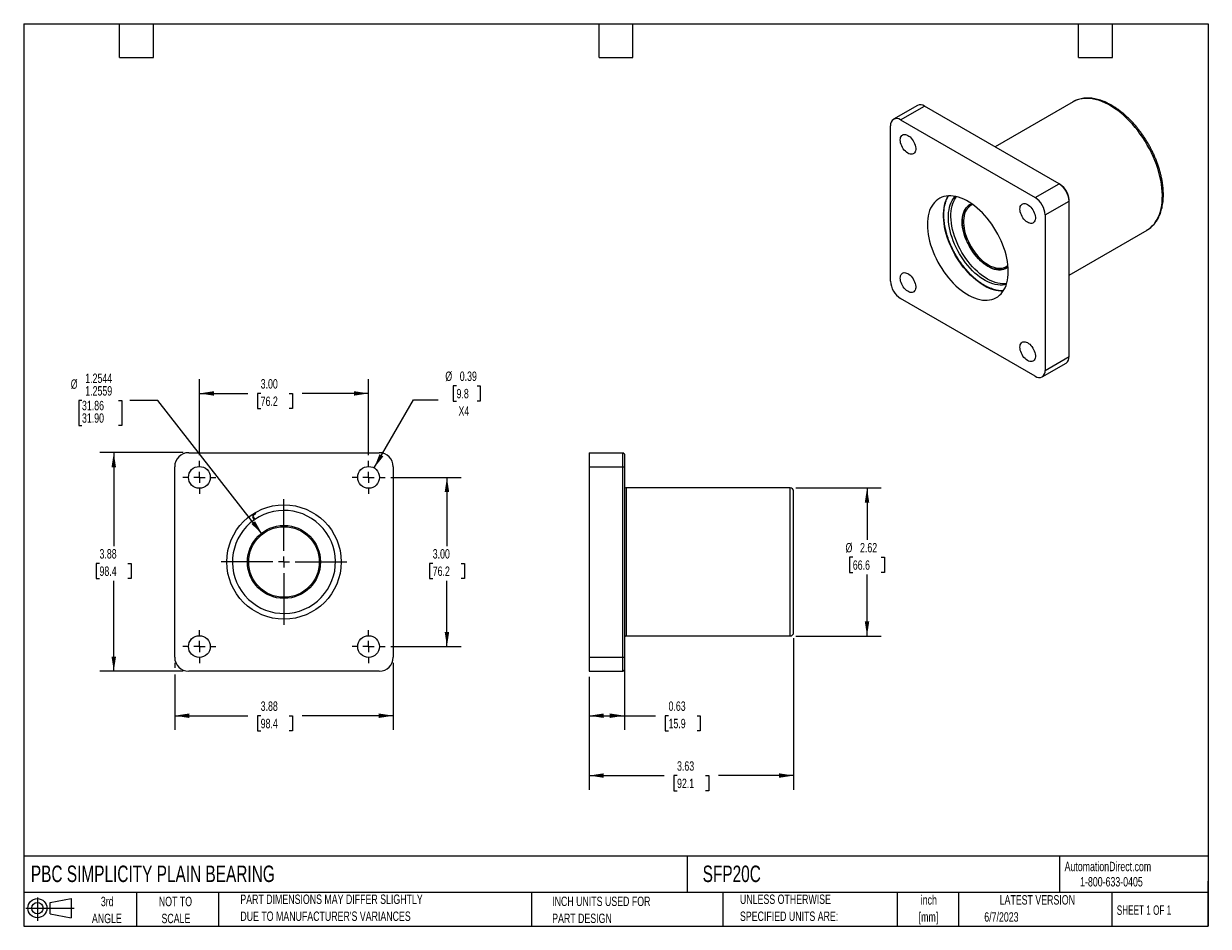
# Model space of a CAD drawing. Header units: inches. Extents: x 0.5 to 21.5, y 0.5 to 16.5.
import ezdxf

# ---------------------------------------------------------------- set-up
doc = ezdxf.new("R2010")
doc.units = ezdxf.units.IN
doc.header["$LTSCALE"] = 2
doc.header["$MEASUREMENT"] = 0
doc.linetypes.add('CENTERX2', pattern=[0.8, 0.5, -0.1, 0.1, -0.1])
doc.layers.add('CENTER', color=40, linetype='CENTERX2')
doc.layers.add('SLD-DEFPOINTS', color=7, linetype='Continuous')
doc.layers.add('DIMENSIONS', color=140, linetype='Continuous', lineweight=25)
doc.layers.add('TEXT', color=140, linetype='Continuous', lineweight=25)
doc.styles.add('SLDTEXTSTYLE0', font='TXT', dxfattribs={"width": 0.7})
doc.styles.add('SLDTEXTSTYLE1', font='TXT', dxfattribs={"width": 0.65})
doc.dimstyles.new('SLDDIMSTYLE0', dxfattribs={"dimtxt": 0.169922, "dimasz": 0.26, "dimexe": 0, "dimexo": 0.0625, "dimgap": 0.04248, "dimtad": 0, "dimtih": 1, "dimtoh": 1, "dimrnd": 1e-09, "dimzin": 4, "dimdsep": 46, "dimtxsty": 'SLDTEXTSTYLE0', "dimsah": 1, "dimcen": 0.09, "dimadec": 0, "dimazin": 1, "dimtfac": 1, "dimtofl": 0, "dimtmove": 0, "dimatfit": 3, "dimfxl": 0, "dimfrac": 2, "dimtolj": 1, "dimtzin": 12, "dimarcsym": 0})
doc.dimstyles.new('SLDDIMSTYLE1', dxfattribs={"dimtxt": 0.169922, "dimasz": 0.26, "dimexe": 0, "dimexo": 0.0625, "dimgap": 0.04248, "dimtad": 0, "dimtih": 1, "dimtoh": 1, "dimrnd": 1e-09, "dimzin": 12, "dimdsep": 46, "dimtxsty": 'SLDTEXTSTYLE0', "dimsah": 1, "dimcen": 0.09, "dimadec": 0, "dimazin": 3, "dimtfac": 1, "dimtofl": 0, "dimtmove": 0, "dimatfit": 3, "dimfxl": 0, "dimfrac": 2, "dimtolj": 1, "dimtzin": 12, "dimarcsym": 0})
doc.dimstyles.new('SLDDIMSTYLE2', dxfattribs={"dimtxt": 0.169922, "dimasz": 0.26, "dimexe": 0, "dimexo": 0.0625, "dimgap": 0.04248, "dimtad": 0, "dimtih": 1, "dimtoh": 1, "dimdec": 4, "dimrnd": 1e-09, "dimzin": 4, "dimdsep": 46, "dimtxsty": 'SLDTEXTSTYLE0', "dimsah": 1, "dimcen": 0, "dimadec": 0, "dimazin": 1, "dimlim": 1, "dimtp": 0.0044, "dimtm": -0.0059, "dimtfac": 1, "dimtdec": 4, "dimtofl": 0, "dimtmove": 0, "dimatfit": 3, "dimfxl": 0, "dimfrac": 2, "dimtolj": 1, "dimtzin": 4, "dimarcsym": 0})
doc.dimstyles.new('SLDDIMSTYLE3', dxfattribs={"dimtxt": 0.169922, "dimasz": 0.26, "dimexe": 0, "dimexo": 0.0625, "dimgap": 0.04248, "dimtad": 0, "dimtih": 1, "dimtoh": 1, "dimrnd": 1e-09, "dimdsep": 46, "dimtxsty": 'SLDTEXTSTYLE0', "dimsah": 1, "dimcen": 0, "dimadec": 0, "dimazin": 2, "dimtfac": 1, "dimtofl": 0, "dimtmove": 0, "dimatfit": 3, "dimfxl": 0, "dimfrac": 2, "dimtolj": 1, "dimtzin": 12, "dimarcsym": 0})
doc.dimstyles.new('SLDDIMSTYLE4', dxfattribs={"dimtxt": 0.169922, "dimasz": 0.26, "dimexe": 0, "dimexo": 0.0625, "dimgap": 0.04248, "dimtad": 0, "dimtih": 1, "dimtoh": 1, "dimrnd": 1e-09, "dimdsep": 46, "dimtxsty": 'SLDTEXTSTYLE0', "dimsah": 1, "dimcen": 0.09, "dimadec": 0, "dimazin": 2, "dimtfac": 1, "dimtofl": 0, "dimtmove": 0, "dimatfit": 3, "dimfxl": 0, "dimfrac": 2, "dimtolj": 1, "dimtzin": 12, "dimarcsym": 0})

# ---------------------------------------------------------------- blocks, each defined once
blk = doc.blocks.new('Block11')
at = {"color": 7, "linetype": 'Continuous', "lineweight": 18}
for p, q in [((0, 0.227), (0.856, 0.227)), ((0.204, 0.418), (0.204, 0)), ((0.431, 0.328), (0.801, 0.396)), ((0.431, 0.126), (0.431, 0.328)), ((0.801, 0.396), (0.801, 0.058)), ((0.431, 0.126), (0.801, 0.058))]:
    blk.add_line(p, q, dxfattribs=at)
for radius in [0.169, 0.101]:
    blk.add_circle((0.204, 0.227), radius, dxfattribs=at)
blk = doc.blocks.new('Block12')
at = {"layer": 'SLD-DEFPOINTS'}
blk.add_blockref('Block11', (0, 0), dxfattribs=at)
blk = doc.blocks.new('SW_NOTE_0')
at = {"layer": 'TEXT', "color": 0, "char_height": 0.1667, "attachment_point": 2, "style": 'SLDTEXTSTYLE0'}
for s, insert in [('inch', (0.25, 0.215)), ('[mm]', (0.244, -0.086))]:
    blk.add_mtext(s, dxfattribs=dict(at, insert=insert))
blk = doc.blocks.new('SW_NOTE_0_1')
at = {"layer": 'TEXT', "color": 0, "char_height": 0.16667, "attachment_point": 1, "style": 'SLDTEXTSTYLE0'}
for s, insert in [('UNLESS OTHERWISE', (0, 0.215)), ('SPECIFIED UNITS ARE:', (0, -0.086))]:
    blk.add_mtext(s, dxfattribs=dict(at, insert=insert))
blk = doc.blocks.new('SW_NOTE_0_2')
at = {"layer": 'TEXT', "color": 0, "char_height": 0.16667, "attachment_point": 1, "style": 'SLDTEXTSTYLE0'}
for s, insert in [('PART DIMENSIONS MAY DIFFER SLIGHTLY', (0, 0.215)), ("DUE TO MANUFACTURER'S VARIANCES", (0, -0.086))]:
    blk.add_mtext(s, dxfattribs=dict(at, insert=insert))
blk = doc.blocks.new('SW_NOTE_0_3')
at = {"layer": 'TEXT', "color": 0, "char_height": 0.1667, "attachment_point": 2, "style": 'SLDTEXTSTYLE0'}
for s, insert in [('NOT TO', (0.414, 0.215)), ('SCALE', (0.422, -0.086))]:
    blk.add_mtext(s, dxfattribs=dict(at, insert=insert))
blk = doc.blocks.new('SW_NOTE_0_4')
at = {"layer": 'TEXT', "color": 0, "char_height": 0.1667, "attachment_point": 2, "style": 'SLDTEXTSTYLE0'}
for s, insert in [('3rd', (0.182, 0.215)), ('ANGLE', (0.175, -0.086))]:
    blk.add_mtext(s, dxfattribs=dict(at, insert=insert))
blk = doc.blocks.new('SW_NOTE_0_5')
at = {"layer": 'TEXT', "color": 0, "char_height": 0.16667, "attachment_point": 1, "style": 'SLDTEXTSTYLE0'}
for s, insert in [('INCH UNITS USED FOR', (0, 0.215)), ('PART DESIGN', (0, -0.086))]:
    blk.add_mtext(s, dxfattribs=dict(at, insert=insert))
blk = doc.blocks.new('_D')
at = {"layer": 'DIMENSIONS'}
for p, q in [((7.007, 8.458), (8.253, 8.458)), ((8.003, 8.458), (8.003, 7.241)), ((7.751, 6.933), (7.694, 6.933)), ((7.694, 6.933), (7.694, 6.663)), ((8.256, 6.933), (8.313, 6.933)), ((8.313, 6.933), (8.313, 6.663)), ((7.694, 6.663), (7.751, 6.663)), ((8.003, 5.458), (8.003, 6.625)), ((8.313, 6.663), (8.256, 6.663)), ((7.007, 5.458), (8.253, 5.458))]:
    blk.add_line(p, q, dxfattribs=at)
for points in [[(8.003, 8.458), (7.963, 8.198), (8.043, 8.198)], [(8.003, 5.458), (8.043, 5.718), (7.963, 5.718)]]:
    blk.add_solid(points, dxfattribs=at)
at = {"layer": 'DIMENSIONS', "char_height": 0.1667, "attachment_point": 1, "style": 'SLDTEXTSTYLE0'}
for s, insert in [('3.00', (7.751, 7.186)), ('76.2', (7.751, 6.878))]:
    blk.add_mtext(s, dxfattribs=dict(at, insert=insert))
blk = doc.blocks.new('_D_1')
at = {"layer": 'DIMENSIONS'}
for p, q in [((3.614, 8.851), (3.614, 10.196)), ((6.614, 8.851), (6.614, 10.196)), ((3.614, 9.946), (4.471, 9.946)), ((4.701, 9.946), (4.644, 9.946)), ((4.644, 9.946), (4.644, 9.676)), ((5.206, 9.946), (5.263, 9.946)), ((5.263, 9.946), (5.263, 9.676)), ((6.614, 9.946), (5.436, 9.946)), ((4.644, 9.676), (4.701, 9.676)), ((5.263, 9.676), (5.206, 9.676))]:
    blk.add_line(p, q, dxfattribs=at)
for points in [[(3.614, 9.946), (3.874, 9.906), (3.874, 9.986)], [(6.614, 9.946), (6.354, 9.986), (6.354, 9.906)]]:
    blk.add_solid(points, dxfattribs=at)
at = {"layer": 'DIMENSIONS', "char_height": 0.1667, "attachment_point": 1, "style": 'SLDTEXTSTYLE0'}
for s, insert in [('3.00', (4.701, 10.199)), ('76.2', (4.701, 9.891))]:
    blk.add_mtext(s, dxfattribs=dict(at, insert=insert))
blk = doc.blocks.new('_D_2')
at = {"layer": 'DIMENSIONS'}
for p, q in [((3.327, 8.896), (1.847, 8.896)), ((2.097, 8.896), (2.097, 7.241)), ((1.844, 6.933), (1.787, 6.933)), ((1.787, 6.933), (1.787, 6.663)), ((2.349, 6.933), (2.406, 6.933)), ((2.406, 6.933), (2.406, 6.663)), ((1.787, 6.663), (1.844, 6.663)), ((2.097, 5.021), (2.097, 6.625)), ((2.406, 6.663), (2.349, 6.663)), ((3.327, 5.021), (1.847, 5.021))]:
    blk.add_line(p, q, dxfattribs=at)
for points in [[(2.097, 8.896), (2.057, 8.636), (2.137, 8.636)], [(2.097, 5.021), (2.137, 5.281), (2.057, 5.281)]]:
    blk.add_solid(points, dxfattribs=at)
at = {"layer": 'DIMENSIONS', "char_height": 0.1667, "attachment_point": 1, "style": 'SLDTEXTSTYLE0'}
for s, insert in [('3.88', (1.844, 7.186)), ('98.4', (1.844, 6.878))]:
    blk.add_mtext(s, dxfattribs=dict(at, insert=insert))
blk = doc.blocks.new('_D_3')
at = {"layer": 'DIMENSIONS'}
for p, q in [((3.177, 5.171), (3.177, 5.081)), ((7.052, 5.171), (7.052, 3.983)), ((3.177, 4.961), (3.177, 3.983)), ((3.177, 4.233), (4.471, 4.233)), ((4.701, 4.233), (4.644, 4.233)), ((4.644, 4.233), (4.644, 3.963)), ((5.206, 4.233), (5.263, 4.233)), ((5.263, 4.233), (5.263, 3.963)), ((7.052, 4.233), (5.436, 4.233)), ((4.644, 3.963), (4.701, 3.963)), ((5.263, 3.963), (5.206, 3.963))]:
    blk.add_line(p, q, dxfattribs=at)
for points in [[(3.177, 4.233), (3.437, 4.193), (3.437, 4.273)], [(7.052, 4.233), (6.792, 4.273), (6.792, 4.193)]]:
    blk.add_solid(points, dxfattribs=at)
at = {"layer": 'DIMENSIONS', "char_height": 0.1667, "attachment_point": 1, "style": 'SLDTEXTSTYLE0'}
for s, insert in [('3.88', (4.701, 4.486)), ('98.4', (4.701, 4.178))]:
    blk.add_mtext(s, dxfattribs=dict(at, insert=insert))
blk = doc.blocks.new('_D_4')
at = {"layer": 'DIMENSIONS'}
for p, q in [((1.533, 9.823), (1.476, 9.823)), ((1.476, 9.823), (1.476, 9.378)), ((2.18, 9.823), (2.237, 9.823)), ((2.237, 9.823), (2.237, 9.378)), ((2.879, 9.823), (2.379, 9.823)), ((4.729, 7.452), (2.879, 9.823)), ((1.476, 9.378), (1.533, 9.378)), ((2.237, 9.378), (2.18, 9.378))]:
    blk.add_line(p, q, dxfattribs=at)
blk.add_solid([(4.729, 7.452), (4.601, 7.681), (4.538, 7.632)], dxfattribs=at)
at = {"layer": 'DIMENSIONS', "char_height": 0.1667, "attachment_point": 1, "style": 'SLDTEXTSTYLE0'}
for s, insert in [('1.2544', (1.591, 10.298)), ('%%c', (1.334, 10.195)), ('1.2559', (1.591, 10.075)), ('31.86', (1.533, 9.815)), ('31.90', (1.533, 9.593))]:
    blk.add_mtext(s, dxfattribs=dict(at, insert=insert))
blk = doc.blocks.new('_D_5')
at = {"layer": 'DIMENSIONS'}
for p, q in [((8.173, 10.081), (8.115, 10.081)), ((8.115, 10.081), (8.115, 9.811)), ((8.536, 10.081), (8.593, 10.081)), ((8.593, 10.081), (8.593, 9.811)), ((6.711, 8.625), (7.411, 9.835)), ((7.411, 9.835), (7.849, 9.835)), ((8.115, 9.811), (8.173, 9.811)), ((8.593, 9.811), (8.536, 9.811))]:
    blk.add_line(p, q, dxfattribs=at)
blk.add_solid([(6.711, 8.625), (6.876, 8.83), (6.807, 8.87)], dxfattribs=at)
at = {"layer": 'DIMENSIONS', "char_height": 0.1667, "attachment_point": 1, "style": 'SLDTEXTSTYLE0'}
for s, insert in [('%%c', (7.974, 10.334)), ('0.39', (8.23, 10.334)), ('9.8', (8.173, 10.026)), ('X4', (8.208, 9.718))]:
    blk.add_mtext(s, dxfattribs=dict(at, insert=insert))
blk = doc.blocks.new('SW_CENTERMARKSYMBOL_0')
at = {"layer": 'CENTER', "color": 0}
for p, q in [((0, 0.2), (0, 1.114)), ((-0.2, 0), (-1.114, 0)), ((0, 0), (-0.1, 0)), ((0, 0), (0, 0.1)), ((0, 0), (0, -0.1)), ((0, 0), (0.1, 0)), ((0.2, 0), (1.114, 0)), ((0, -0.2), (0, -1.114))]:
    blk.add_line(p, q, dxfattribs=at)
blk = doc.blocks.new('SW_CENTERMARKSYMBOL_1')
at = {"layer": 'CENTER', "color": 0}
for p, q in [((0, 0.2), (0, 0.293)), ((-0.2, 0), (-0.293, 0)), ((0, 0), (-0.1, 0)), ((0, 0), (0, 0.1)), ((0, 0), (0, -0.1)), ((0, 0), (0.1, 0)), ((0.2, 0), (0.293, 0)), ((0, -0.2), (0, -0.293))]:
    blk.add_line(p, q, dxfattribs=at)
blk = doc.blocks.new('SW_CENTERMARKSYMBOL_2')
at = {"layer": 'CENTER', "color": 0}
for p, q in [((0, 0.2), (0, 0.293)), ((-0.2, 0), (-0.293, 0)), ((0, 0), (-0.1, 0)), ((0, 0), (0, 0.1)), ((0, 0), (0, -0.1)), ((0, 0), (0.1, 0)), ((0.2, 0), (0.293, 0)), ((0, -0.2), (0, -0.293))]:
    blk.add_line(p, q, dxfattribs=at)
blk = doc.blocks.new('SW_CENTERMARKSYMBOL_3')
at = {"layer": 'CENTER', "color": 0}
for p, q in [((0, 0.2), (0, 0.293)), ((-0.2, 0), (-0.293, 0)), ((0, 0), (-0.1, 0)), ((0, 0), (0, 0.1)), ((0, 0), (0, -0.1)), ((0, 0), (0.1, 0)), ((0.2, 0), (0.293, 0)), ((0, -0.2), (0, -0.293))]:
    blk.add_line(p, q, dxfattribs=at)
blk = doc.blocks.new('SW_CENTERMARKSYMBOL_4')
at = {"layer": 'CENTER', "color": 0}
for p, q in [((0, 0.2), (0, 0.293)), ((-0.2, 0), (-0.293, 0)), ((0, 0), (-0.1, 0)), ((0, 0), (0, 0.1)), ((0, 0), (0, -0.1)), ((0, 0), (0.1, 0)), ((0.2, 0), (0.293, 0)), ((0, -0.2), (0, -0.293))]:
    blk.add_line(p, q, dxfattribs=at)
blk = doc.blocks.new('_D_6')
at = {"layer": 'DIMENSIONS'}
for p, q in [((14.189, 8.27), (15.7, 8.27)), ((15.45, 8.27), (15.45, 7.35)), ((15.198, 7.042), (15.141, 7.042)), ((15.141, 7.042), (15.141, 6.772)), ((15.703, 7.042), (15.76, 7.042)), ((15.76, 7.042), (15.76, 6.772)), ((15.141, 6.772), (15.198, 6.772)), ((15.45, 5.646), (15.45, 6.734)), ((15.76, 6.772), (15.703, 6.772)), ((14.189, 5.646), (15.7, 5.646))]:
    blk.add_line(p, q, dxfattribs=at)
for points in [[(15.45, 8.27), (15.41, 8.01), (15.49, 8.01)], [(15.45, 5.646), (15.49, 5.906), (15.41, 5.906)]]:
    blk.add_solid(points, dxfattribs=at)
at = {"layer": 'DIMENSIONS', "char_height": 0.1667, "attachment_point": 1, "style": 'SLDTEXTSTYLE0'}
for s, insert in [('%%c', (15.069, 7.295)), ('2.62', (15.326, 7.295)), ('66.6', (15.198, 6.987))]:
    blk.add_mtext(s, dxfattribs=dict(at, insert=insert))
blk = doc.blocks.new('_D_7')
at = {"layer": 'DIMENSIONS'}
for p, q in [((11.149, 5.171), (11.149, 3.983)), ((10.524, 4.921), (10.524, 3.983)), ((10.524, 4.233), (11.149, 4.233)), ((11.149, 4.233), (11.701, 4.233)), ((11.931, 4.233), (11.874, 4.233)), ((11.874, 4.233), (11.874, 3.963)), ((12.436, 4.233), (12.493, 4.233)), ((12.493, 4.233), (12.493, 3.963)), ((11.874, 3.963), (11.931, 3.963)), ((12.493, 3.963), (12.436, 3.963))]:
    blk.add_line(p, q, dxfattribs=at)
for points in [[(10.524, 4.233), (10.784, 4.193), (10.784, 4.273)], [(11.149, 4.233), (10.889, 4.273), (10.889, 4.193)]]:
    blk.add_solid(points, dxfattribs=at)
at = {"layer": 'DIMENSIONS', "char_height": 0.1667, "attachment_point": 1, "style": 'SLDTEXTSTYLE0'}
for s, insert in [('0.63', (11.931, 4.486)), ('15.9', (11.931, 4.178))]:
    blk.add_mtext(s, dxfattribs=dict(at, insert=insert))
blk = doc.blocks.new('_D_8')
at = {"layer": 'DIMENSIONS'}
for p, q in [((14.149, 5.606), (14.149, 2.922)), ((10.524, 4.921), (10.524, 2.922)), ((10.524, 3.172), (11.852, 3.172)), ((12.082, 3.172), (12.025, 3.172)), ((12.025, 3.172), (12.025, 2.902)), ((12.587, 3.172), (12.644, 3.172)), ((12.644, 3.172), (12.644, 2.902)), ((14.149, 3.172), (12.818, 3.172)), ((12.025, 2.902), (12.082, 2.902)), ((12.644, 2.902), (12.587, 2.902))]:
    blk.add_line(p, q, dxfattribs=at)
for points in [[(10.524, 3.172), (10.784, 3.132), (10.784, 3.212)], [(14.149, 3.172), (13.889, 3.212), (13.889, 3.132)]]:
    blk.add_solid(points, dxfattribs=at)
at = {"layer": 'DIMENSIONS', "char_height": 0.1667, "attachment_point": 1, "style": 'SLDTEXTSTYLE0'}
for s, insert in [('3.63', (12.082, 3.425)), ('92.1', (12.082, 3.117))]:
    blk.add_mtext(s, dxfattribs=dict(at, insert=insert))

msp = doc.modelspace()

# ---------------------------------------------------------------- linework, layer by layer
for p, q in [((16.343, 15.05145), (15.91873, 14.80652)), ((16.04372, 14.79415), (16.46799, 15.03907)), ((18.85447, 13.66138), (16.46799, 15.03907)), ((19.10186, 15.11476), (17.71937, 14.31666)), ((19.10579, 15.117), (19.10186, 15.11476)), ((16.04372, 14.79415), (18.43021, 13.41646)), ((15.86695, 11.93624), (15.86695, 14.69206)), ((18.43021, 13.41646), (18.85447, 13.66138)), ((18.87215, 13.65117), (18.85447, 13.66138)), ((18.60699, 13.11027), (19.03125, 13.35519)), ((19.03125, 13.35519), (19.03125, 13.3756)), ((19.03125, 10.59937), (19.03125, 13.35519)), ((18.60699, 13.11027), (18.60699, 10.35445)), ((19.03125, 12.04415), (20.41375, 12.84225)), ((20.41375, 12.84225), (20.41611, 12.84362)), ((18.43021, 10.25236), (16.04372, 11.63005)), ((18.60699, 10.35445), (19.03125, 10.59937)), ((18.5552, 10.23999), (18.97946, 10.48491)), ((3.42681, 8.89574), (6.80181, 8.89574)), ((10.52387, 8.89574), (11.12387, 8.89574)), ((10.52387, 8.89574), (10.52387, 8.64574)), ((11.12387, 8.64574), (11.12387, 8.89574)), ((11.14887, 8.87074), (11.12387, 8.89574)), ((11.14887, 8.87074), (11.14887, 8.64574)), ((3.17681, 5.27074), (3.17681, 8.64574)), ((7.05181, 8.64574), (7.05181, 5.27074)), ((10.52387, 8.64574), (11.12387, 8.64574)), ((10.52387, 8.64574), (10.52387, 5.27074)), ((11.12387, 5.27074), (11.12387, 8.64574)), ((11.12387, 8.64574), (11.14887, 8.64574)), ((11.14887, 8.64574), (11.14887, 5.27074)), ((14.08887, 8.27024), (11.17987, 8.27024)), ((11.17987, 8.27024), (11.17987, 5.64624)), ((14.08887, 5.64624), (14.08887, 8.27024)), ((14.14887, 5.70624), (14.14887, 8.21024)), ((4.5727, 7.791), (4.59551, 7.80417)), ((4.59801, 7.79984), (4.5752, 7.78667)), ((4.60769, 7.81986), (4.61345, 7.82322)), ((4.56553, 7.76174), (4.56126, 7.75881)), ((4.59111, 7.70646), (4.56306, 7.75503)), ((4.56739, 7.75753), (4.59523, 7.70932)), ((11.17987, 5.64624), (14.08887, 5.64624)), ((10.52387, 5.27074), (11.12387, 5.27074)), ((10.52387, 5.27074), (10.52387, 5.02074)), ((11.12387, 5.02074), (11.12387, 5.27074)), ((11.12387, 5.27074), (11.14887, 5.27074)), ((11.14887, 5.27074), (11.14887, 5.04574)), ((11.12387, 5.02074), (11.14887, 5.04574)), ((6.80181, 5.02074), (3.42681, 5.02074)), ((10.52387, 5.02074), (11.12387, 5.02074))]:
    msp.add_line(p, q)
at = {"flags": 128}
for points in [[(20.41611, 12.84362), (20.43743, 12.85694), (20.47332, 12.88354), (20.50674, 12.91391), (20.53758, 12.94795), (20.56574, 12.98555), (20.5911, 13.02656), (20.6136, 13.07086), (20.63314, 13.11829), (20.64967, 13.16868), (20.66312, 13.22187), (20.67346, 13.27766), (20.68063, 13.33587), (20.68463, 13.39629), (20.68543, 13.45872), (20.68303, 13.52295), (20.67744, 13.58874), (20.66868, 13.65588), (20.65679, 13.72412), (20.64179, 13.79325), (20.62374, 13.86301), (20.60272, 13.93318), (20.57877, 14.0035), (20.552, 14.07373), (20.52249, 14.14363), (20.49035, 14.21297), (20.45568, 14.28149), (20.4186, 14.34898), (20.37925, 14.41518), (20.33775, 14.47988), (20.29425, 14.54285), (20.24891, 14.60388), (20.20187, 14.66275), (20.1533, 14.71926), (20.10337, 14.77322), (20.05225, 14.82444), (20.00011, 14.87274), (19.94713, 14.91796), (19.89351, 14.95994), (19.83941, 14.99854), (19.78504, 15.03362), (19.73057, 15.06506), (19.67619, 15.09276), (19.6221, 15.11662), (19.56847, 15.13656), (19.5155, 15.1525), (19.46336, 15.16439), (19.41224, 15.1722), (19.3623, 15.17589), (19.31374, 15.17546), (19.2667, 15.1709), (19.22135, 15.16223), (19.17786, 15.14947), (19.13636, 15.13268), (19.10579, 15.117)], [(16.03975, 14.43931), (16.04134, 14.46244), (16.04611, 14.48319), (16.05392, 14.50106), (16.06459, 14.51563), (16.07789, 14.52657), (16.09348, 14.53362), (16.11102, 14.53661), (16.13009, 14.53547), (16.15023, 14.53024), (16.17099, 14.52102), (16.19187, 14.50805), (16.21238, 14.49161), (16.23204, 14.4721), (16.2504, 14.44998), (16.26702, 14.42576), (16.2815, 14.40001), (16.29352, 14.37334), (16.30279, 14.34637), (16.3091, 14.31972), (16.31229, 14.29404), (16.31229, 14.26991), (16.3091, 14.24791), (16.30279, 14.22855), (16.29352, 14.21228), (16.2815, 14.19948), (16.26702, 14.19046), (16.2504, 14.18543), (16.23204, 14.1845), (16.21238, 14.18769), (16.19187, 14.19494), (16.17099, 14.20607), (16.15023, 14.22082), (16.13009, 14.23884), (16.11102, 14.25972), (16.09348, 14.28296), (16.07789, 14.30801), (16.06459, 14.3343), (16.05392, 14.3612), (16.04611, 14.38809), (16.04134, 14.41433), (16.03975, 14.43931)], [(16.51996, 12.93717), (16.52156, 12.88095), (16.52636, 12.82312), (16.53433, 12.76396), (16.54544, 12.70372), (16.55963, 12.64268), (16.57686, 12.5811), (16.59703, 12.51926), (16.62005, 12.45744), (16.64584, 12.39592), (16.67426, 12.33496), (16.7052, 12.27485), (16.73851, 12.21584), (16.77405, 12.15821), (16.81165, 12.10221), (16.85116, 12.04809), (16.89239, 11.99609), (16.93515, 11.94644), (16.97927, 11.89937), (17.02454, 11.85509), (17.07075, 11.81379), (17.11771, 11.77566), (17.1652, 11.74087), (17.21301, 11.70958), (17.26093, 11.68191), (17.30874, 11.65801), (17.35623, 11.63797), (17.40318, 11.62188), (17.4494, 11.60982), (17.49466, 11.60184), (17.53878, 11.59798), (17.58155, 11.59824), (17.62278, 11.60264), (17.66228, 11.61115), (17.69989, 11.62373), (17.73542, 11.64034), (17.76874, 11.66088), (17.79967, 11.68528), (17.8281, 11.71341), (17.85388, 11.74517), (17.87691, 11.7804), (17.89708, 11.81895), (17.9143, 11.86064), (17.9285, 11.9053), (17.93961, 11.95271), (17.94758, 12.00267), (17.95237, 12.05496), (17.95397, 12.10934), (17.95237, 12.16556), (17.94758, 12.22339), (17.93961, 12.28255), (17.9285, 12.34279), (17.9143, 12.40383), (17.89708, 12.46541), (17.87691, 12.52725), (17.85388, 12.58907), (17.8281, 12.65059), (17.79967, 12.71155), (17.76874, 12.77166), (17.73542, 12.83067), (17.69989, 12.8883), (17.66228, 12.9443), (17.62278, 12.99842), (17.58155, 13.05042), (17.53878, 13.10007), (17.49466, 13.14714), (17.4494, 13.19142), (17.40318, 13.23272), (17.35623, 13.27085), (17.30874, 13.30564), (17.26093, 13.33693), (17.21301, 13.3646), (17.1652, 13.3885), (17.11771, 13.40854), (17.07075, 13.42463), (17.02454, 13.43669), (16.97927, 13.44467), (16.93515, 13.44853), (16.89239, 13.44827), (16.85116, 13.44387), (16.81165, 13.43536), (16.77405, 13.42278), (16.73851, 13.40617), (16.7052, 13.38563), (16.67426, 13.36123), (16.64584, 13.3331), (16.62005, 13.30134), (16.59703, 13.26611), (16.57686, 13.22756), (16.55963, 13.18587), (16.54544, 13.14121), (16.53433, 13.0938), (16.52636, 13.04384), (16.52156, 12.99155), (16.51996, 12.93717)], [(17.52228, 11.85999), (17.47439, 11.88949), (17.42672, 11.92255), (17.37947, 11.95903), (17.33285, 11.99877), (17.28709, 12.04158), (17.24237, 12.08728), (17.19891, 12.13567), (17.15689, 12.18652), (17.1165, 12.23961), (17.07792, 12.2947), (17.04133, 12.35155), (17.00688, 12.4099), (16.97474, 12.46949), (16.94504, 12.53006), (16.91793, 12.59134), (16.89351, 12.65304), (16.87189, 12.7149), (16.85319, 12.77665), (16.83747, 12.83799), (16.82481, 12.89867), (16.81527, 12.9584), (16.80888, 13.01693), (16.80568, 13.07399), (16.80568, 13.12932), (16.80888, 13.18268), (16.81527, 13.23383), (16.82481, 13.28255), (16.83747, 13.32861), (16.85319, 13.37181), (16.87189, 13.41195), (16.89315, 13.44831)], [(17.91945, 11.87544), (17.88778, 11.86859), (17.84866, 11.86429), (17.80799, 11.86412), (17.76599, 11.8681), (17.72285, 11.87619), (17.67879, 11.88838), (17.63403, 11.90458), (17.5888, 11.92473), (17.54332, 11.94872), (17.4978, 11.97642), (17.4525, 12.00772), (17.40761, 12.04244), (17.36338, 12.08042), (17.32001, 12.12147), (17.27773, 12.16538), (17.23675, 12.21193), (17.19726, 12.2609), (17.15947, 12.31203), (17.12357, 12.36508), (17.08972, 12.41979), (17.05811, 12.47587), (17.02888, 12.53305), (17.00219, 12.59105), (16.97816, 12.64958), (16.95692, 12.70834), (16.93857, 12.76705), (16.9232, 12.82541), (16.91089, 12.88313), (16.9017, 12.93993), (16.89567, 12.99552), (16.89284, 13.04962), (16.89322, 13.10198), (16.89681, 13.15232), (16.90358, 13.20039), (16.91352, 13.24597), (16.92655, 13.28881), (16.94264, 13.32871), (16.96168, 13.36547), (16.98359, 13.39891), (17.00826, 13.42885), (17.01727, 13.43823)], [(17.92494, 11.89286), (17.8925, 11.88959), (17.85184, 11.88943), (17.80983, 11.8934), (17.76669, 11.9015), (17.72263, 11.91369), (17.67787, 11.92989), (17.63264, 11.95004), (17.58716, 11.97402), (17.54165, 12.00173), (17.49634, 12.03303), (17.45145, 12.06775), (17.40722, 12.10573), (17.36385, 12.14677), (17.32157, 12.19068), (17.28059, 12.23724), (17.2411, 12.2862), (17.20331, 12.33734), (17.16741, 12.39039), (17.13356, 12.44509), (17.10195, 12.50118), (17.07272, 12.55836), (17.04603, 12.61636), (17.022, 12.67489), (17.00076, 12.73365), (16.98241, 12.79236), (16.96704, 12.85072), (16.95473, 12.90844), (16.94554, 12.96524), (16.93951, 13.02083), (16.93668, 13.07493), (16.93706, 13.12728), (16.94065, 13.17762), (16.94742, 13.2257), (16.95736, 13.27127), (16.9704, 13.31412), (16.98648, 13.35402), (17.00552, 13.39078), (17.02743, 13.42422), (17.0351, 13.43427)], [(17.30711, 13.30676), (17.29365, 13.30162), (17.2657, 13.28745), (17.24004, 13.26935), (17.21685, 13.24747), (17.19631, 13.22194), (17.17854, 13.19295), (17.16368, 13.16071), (17.15183, 13.12544), (17.14308, 13.08738), (17.13748, 13.04681), (17.13507, 13.00401), (17.13587, 12.95928), (17.13988, 12.91292), (17.14706, 12.86528), (17.15738, 12.81668), (17.17074, 12.76746), (17.18707, 12.71797), (17.20624, 12.66855), (17.22813, 12.61956), (17.25257, 12.57133), (17.2794, 12.5242), (17.30842, 12.47851), (17.33945, 12.43458), (17.37225, 12.3927), (17.40659, 12.35319), (17.44225, 12.31631), (17.47896, 12.28232), (17.51646, 12.25146), (17.55451, 12.22394), (17.59282, 12.19997)], [(17.95055, 12.19213), (17.94579, 12.18813), (17.92013, 12.17003), (17.89218, 12.15586), (17.86213, 12.1457), (17.83019, 12.13963), (17.79659, 12.1377), (17.76156, 12.13991), (17.72534, 12.14626), (17.6882, 12.15668), (17.65039, 12.17113), (17.61218, 12.18948), (17.57384, 12.21162), (17.53563, 12.23738), (17.49782, 12.26659), (17.46068, 12.29904), (17.42446, 12.33451), (17.38943, 12.37274), (17.35583, 12.41348), (17.32389, 12.45642), (17.29384, 12.50127), (17.26589, 12.54772), (17.24023, 12.59544), (17.21705, 12.64409), (17.1965, 12.69334), (17.17873, 12.74284), (17.16387, 12.79224), (17.15202, 12.84119), (17.14327, 12.88935), (17.13767, 12.93639), (17.13526, 12.98198), (17.13606, 13.02578), (17.14007, 13.06751), (17.14726, 13.10685), (17.15757, 13.14355), (17.17093, 13.17734), (17.18726, 13.20798), (17.20643, 13.23526), (17.22832, 13.25898), (17.25276, 13.27899), (17.27959, 13.29514), (17.30707, 13.30679)], [(17.32642, 13.29312), (17.32517, 13.29267), (17.29697, 13.2803), (17.27098, 13.26399), (17.24739, 13.24386), (17.22635, 13.22007), (17.20804, 13.19278), (17.19257, 13.16219), (17.18005, 13.12852), (17.17059, 13.09201), (17.16424, 13.05292), (17.16106, 13.01155), (17.16106, 12.96817), (17.16424, 12.92312), (17.17059, 12.87671), (17.18005, 12.82927), (17.19257, 12.78115), (17.20804, 12.7327), (17.22635, 12.68426), (17.24739, 12.63618), (17.27098, 12.58882), (17.29697, 12.5425), (17.32517, 12.49757), (17.35536, 12.45434), (17.38735, 12.41314), (17.42089, 12.37425), (17.45574, 12.33796), (17.49165, 12.30453), (17.52837, 12.2742), (17.56562, 12.24718), (17.60315, 12.22368), (17.64067, 12.20385), (17.67793, 12.18786), (17.71465, 12.1758), (17.75056, 12.16776), (17.78541, 12.16382), (17.81895, 12.16398), (17.85093, 12.16826), (17.88113, 12.17662), (17.90932, 12.189), (17.93531, 12.20531), (17.94839, 12.21573)], [(18.16125, 13.2146), (18.16284, 13.23773), (18.16761, 13.25847), (18.17542, 13.27634), (18.18609, 13.29092), (18.19939, 13.30186), (18.21498, 13.3089), (18.23252, 13.3119), (18.25159, 13.31076), (18.27173, 13.30552), (18.29249, 13.29631), (18.31337, 13.28333), (18.33388, 13.26689), (18.35354, 13.24739), (18.3719, 13.22527), (18.38852, 13.20105), (18.403, 13.1753), (18.41502, 13.14862), (18.42429, 13.12165), (18.4306, 13.09501), (18.43379, 13.06932), (18.43379, 13.0452), (18.4306, 13.02319), (18.42429, 13.00383), (18.41502, 12.98756), (18.403, 12.97476), (18.38852, 12.96574), (18.3719, 12.96071), (18.35354, 12.95978), (18.33388, 12.96298), (18.31337, 12.97022), (18.29249, 12.98135), (18.27173, 12.9961), (18.25159, 13.01413), (18.23252, 13.035), (18.21498, 13.05824), (18.19939, 13.0833), (18.18609, 13.10959), (18.17542, 13.13649), (18.16761, 13.16337), (18.16284, 13.18962), (18.16125, 13.2146)], [(17.59282, 12.19997), (17.63113, 12.17971), (17.66917, 12.1633), (17.70668, 12.15085), (17.74339, 12.14246), (17.77904, 12.13818), (17.81339, 12.13804), (17.84619, 12.14204), (17.87721, 12.15016), (17.90624, 12.16234), (17.93307, 12.17849), (17.95055, 12.19219)], [(16.03975, 11.98948), (16.04134, 12.01261), (16.04611, 12.03336), (16.05392, 12.05123), (16.06459, 12.0658), (16.07789, 12.07674), (16.09348, 12.08379), (16.11102, 12.08678), (16.13009, 12.08564), (16.15023, 12.08041), (16.17099, 12.07119), (16.19187, 12.05822), (16.21238, 12.04178), (16.23204, 12.02227), (16.2504, 12.00015), (16.26702, 11.97593), (16.2815, 11.95018), (16.29352, 11.92351), (16.30279, 11.89654), (16.3091, 11.86989), (16.31229, 11.84421), (16.31229, 11.82008), (16.3091, 11.79808), (16.30279, 11.77872), (16.29352, 11.76245), (16.2815, 11.74965), (16.26702, 11.74063), (16.2504, 11.7356), (16.23204, 11.73467), (16.21238, 11.73786), (16.19187, 11.74511), (16.17099, 11.75624), (16.15023, 11.77099), (16.13009, 11.78901), (16.11102, 11.80989), (16.09348, 11.83313), (16.07789, 11.85818), (16.06459, 11.88447), (16.05392, 11.91137), (16.04611, 11.93826), (16.04134, 11.9645), (16.03975, 11.98948)], [(18.16125, 10.76477), (18.16284, 10.7879), (18.16761, 10.80864), (18.17542, 10.82651), (18.18609, 10.84109), (18.19939, 10.85203), (18.21498, 10.85907), (18.23252, 10.86207), (18.25159, 10.86093), (18.27173, 10.85569), (18.29249, 10.84648), (18.31337, 10.8335), (18.33388, 10.81706), (18.35354, 10.79756), (18.3719, 10.77544), (18.38852, 10.75122), (18.403, 10.72547), (18.41502, 10.69879), (18.42429, 10.67182), (18.4306, 10.64518), (18.43379, 10.61949), (18.43379, 10.59537), (18.4306, 10.57336), (18.42429, 10.554), (18.41502, 10.53773), (18.403, 10.52493), (18.38852, 10.51591), (18.3719, 10.51088), (18.35354, 10.50995), (18.33388, 10.51315), (18.31337, 10.52039), (18.29249, 10.53152), (18.27173, 10.54627), (18.25159, 10.5643), (18.23252, 10.58517), (18.21498, 10.60841), (18.19939, 10.63347), (18.18609, 10.65976), (18.17542, 10.68666), (18.16761, 10.71354), (18.16284, 10.73979), (18.16125, 10.76477)]]:
    msp.add_lwpolyline(points, dxfattribs=at)
for centre, radius in [((3.61419, 8.45837), 0.193), ((6.61444, 8.45837), 0.193), ((5.11431, 6.95824), 1.014), ((5.11431, 6.95824), 0.6475), ((5.11431, 6.95824), 0.62577), ((3.61419, 5.45811), 0.193), ((6.61444, 5.45811), 0.193)]:
    msp.add_circle(centre, radius)
for centre, radius, start, end in [((16.39489, 14.93818), 0.12459, 54.076101, 114.61344), ((15.97521, 14.70869), 0.10953, 51.280908, 188.729843), ((18.64893, 13.33859), 0.38268, 2.487128, 57.512872), ((18.68716, 13.36066), 0.34441, 2.487346, 57.512654), ((18.22467, 13.09366), 0.38268, 2.487346, 57.512654), ((16.24927, 11.95285), 0.38268, 182.487346, 237.512654), ((17.85795, 12.39141), 0.62855, 237.721602, 270.743255), ((18.90731, 10.5865), 0.12461, 305.384711, 5.92747), ((18.49872, 10.33782), 0.10953, 231.280908, 8.729843), ((3.42681, 8.64574), 0.25, 90, 180), ((6.80181, 8.64574), 0.25, 0, 90), ((11.17987, 8.30124), 0.031, 180, 270), ((14.08887, 8.21024), 0.06, 0, 90), ((5.11431, 6.95824), 0.913, 124.963893, 124.649007), ((4.58587, 7.7682), 0.02633, 120, 210), ((4.58587, 7.7682), 0.02133, 120, 210), ((4.58234, 7.82698), 0.02633, 300, 20.528361), ((4.58234, 7.82698), 0.03133, 300, 22.030547), ((14.08887, 5.70624), 0.06, 270, 0), ((11.17987, 5.61524), 0.031, 90, 180), ((3.42681, 5.27074), 0.25, 180, 270), ((6.80181, 5.27074), 0.25, 270, 0)]:
    msp.add_arc(centre, radius, start, end)
for points, knots in [([(20.41613, 12.84408), (20.41946, 12.8459), (20.43566, 12.85473), (20.46269, 12.87407), (20.49696, 12.90208), (20.52875, 12.93364), (20.55819, 12.96833), (20.58513, 13.00617), (20.60952, 13.04705), (20.63126, 13.09086), (20.65026, 13.13748), (20.66646, 13.18677), (20.67979, 13.23857), (20.69019, 13.29269), (20.69764, 13.34895), (20.70211, 13.40715), (20.7036, 13.46709), (20.70211, 13.52858), (20.69768, 13.59141), (20.69031, 13.65538), (20.68006, 13.72031), (20.66696, 13.78598), (20.65106, 13.85221), (20.63243, 13.91879), (20.61112, 13.98553), (20.5872, 14.05222), (20.56076, 14.11868), (20.53187, 14.1847), (20.50064, 14.25008), (20.46714, 14.31463), (20.43149, 14.37815), (20.3938, 14.44046), (20.35417, 14.50137), (20.31272, 14.56069), (20.26958, 14.61824), (20.22488, 14.67385), (20.17874, 14.72735), (20.13129, 14.77858), (20.08268, 14.82737), (20.03304, 14.87357), (19.98251, 14.91705), (19.93124, 14.95766), (19.87936, 14.99526), (19.82704, 15.02974), (19.7744, 15.06097), (19.72162, 15.08884), (19.66883, 15.11324), (19.61622, 15.13408), (19.56393, 15.15126), (19.51216, 15.1647), (19.46108, 15.17435), (19.41089, 15.18015), (19.36177, 15.18209), (19.31392, 15.18016), (19.26751, 15.17439), (19.22272, 15.16485), (19.17975, 15.1515), (19.14074, 15.13579), (19.11705, 15.12284), (19.10629, 15.11696)], [0, 0, 0, 0, 0.004459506, 0.021660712, 0.038864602, 0.056104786, 0.073412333, 0.090810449, 0.108312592, 0.125922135, 0.143633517, 0.161434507, 0.179308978, 0.197239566, 0.215209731, 0.233205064, 0.251213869, 0.269226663, 0.287235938, 0.305237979, 0.323230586, 0.341212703, 0.359184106, 0.377145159, 0.395096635, 0.413039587, 0.430975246, 0.448904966, 0.466830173, 0.484752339, 0.502672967, 0.520593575, 0.538515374, 0.556439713, 0.574368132, 0.592302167, 0.610243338, 0.628193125, 0.646152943, 0.664124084, 0.682107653, 0.700104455, 0.71811485, 0.736138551, 0.754174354, 0.772219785, 0.790270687, 0.808318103, 0.826352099, 0.8443597, 0.862324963, 0.880229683, 0.898054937, 0.915783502, 0.933402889, 0.950908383, 0.968305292, 0.985609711, 1, 1, 1, 1]), ([(17.86639, 11.76503), (17.85919, 11.76468), (17.83904, 11.76369), (17.8044, 11.76609), (17.76284, 11.7719), (17.72026, 11.78148), (17.67689, 11.79458), (17.63289, 11.81122), (17.5892, 11.83096), (17.556, 11.84832), (17.52985, 11.86316), (17.50289, 11.87923), (17.46513, 11.90383), (17.42048, 11.93617), (17.37621, 11.97153), (17.3325, 12.00975), (17.28954, 12.0507), (17.24749, 12.0942), (17.20654, 12.14009), (17.16685, 12.18818), (17.12858, 12.23829), (17.09189, 12.2902), (17.05693, 12.34372), (17.02384, 12.39862), (16.99275, 12.45469), (16.96379, 12.5117), (16.93708, 12.56941), (16.91272, 12.6276), (16.89081, 12.68603), (16.87144, 12.74446), (16.85468, 12.80265), (16.84059, 12.86036), (16.82923, 12.91737), (16.82064, 12.97343), (16.81484, 13.02833), (16.81185, 13.08183), (16.81167, 13.13373), (16.81429, 13.18381), (16.81969, 13.23188), (16.82783, 13.27774), (16.83868, 13.32121), (16.85213, 13.36219), (16.86832, 13.40028), (16.88262, 13.42869), (16.89231, 13.4433), (16.89492, 13.44724)], [0, 0, 0, 0, 0.01379437, 0.03859186, 0.06330352, 0.08794907, 0.11254782, 0.13711636, 0.16166776, 0.18490823, 0.1917346, 0.20461793, 0.22915768, 0.2537066, 0.27826261, 0.30282669, 0.32739905, 0.35197937, 0.37656698, 0.401161, 0.42576038, 0.450364, 0.4749707, 0.49957927, 0.52418849, 0.54879694, 0.57340317, 0.59800593, 0.62260402, 0.64719619, 0.6717813, 0.69635823, 0.72092602, 0.74548393, 0.77003156, 0.79456904, 0.81909728, 0.84361832, 0.86813577, 0.89265357, 0.91717888, 0.94172233, 0.96629816, 0.99092415, 1, 1, 1, 1])]:
    msp.add_open_spline(points, degree=3, knots=knots)
at = {"layer": 'TEXT'}
for p, q in [((0.5, 16.5), (21.5, 16.5)), ((0.5, 16.5), (0.5, 0.5)), ((2.2, 15.9), (2.2, 16.5)), ((2.8, 15.9), (2.8, 16.5)), ((10.7, 15.9), (10.7, 16.5)), ((11.3, 15.9), (11.3, 16.5)), ((19.2, 15.9), (19.2, 16.5)), ((19.8, 15.9), (19.8, 16.5)), ((21.5, 16.5), (21.5, 0.5)), ((2.2, 15.9), (2.8, 15.9)), ((10.7, 15.9), (11.3, 15.9)), ((19.2, 15.9), (19.8, 15.9)), ((21.5, 1.74221), (0.5, 1.74221)), ((12.26448, 1.74221), (12.26448, 1.1)), ((18.8642, 1.74221), (18.8642, 1.1)), ((21.5, 0.5), (21.5, 1.3)), ((21.5, 1.1), (0.5, 1.1)), ((2.5, 1.1), (2.5, 0.5)), ((3.95367, 1.1), (3.95367, 0.5)), ((9.49972, 1.1), (9.49972, 0.5)), ((12.89608, 1.1), (12.89608, 0.5)), ((15.98617, 1.1), (15.98617, 0.5)), ((17.07182, 1.1), (17.07182, 0.5)), ((19.79124, 1.1), (19.79124, 0.5)), ((0.5, 0.5), (21.5, 0.5))]:
    msp.add_line(p, q, dxfattribs=at)

# ---------------------------------------------------------------- block references
at = {"layer": 'CENTER'}
for name, p in [('SW_CENTERMARKSYMBOL_1', (3.61419, 8.45837)), ('SW_CENTERMARKSYMBOL_2', (6.61444, 8.45837)), ('SW_CENTERMARKSYMBOL_0', (5.11431, 6.95824)), ('SW_CENTERMARKSYMBOL_4', (3.61419, 5.45811)), ('SW_CENTERMARKSYMBOL_3', (6.61444, 5.45811))]:
    msp.add_blockref(name, p, dxfattribs=at)
at = {"layer": 'SLD-DEFPOINTS'}
msp.add_blockref('Block12', (0.53842, 0.59479), dxfattribs=at)
at = {"layer": 'TEXT'}
for name, p in [('SW_NOTE_0_2', (4.3401, 0.84816)), ('SW_NOTE_0_1', (13.19747, 0.84816)), ('SW_NOTE_0', (16.2952, 0.83652)), ('SW_NOTE_0_4', (1.799, 0.80851)), ('SW_NOTE_0_3', (2.77616, 0.80851)), ('SW_NOTE_0_5', (9.86848, 0.81093))]:
    msp.add_blockref(name, p, dxfattribs=at)

# ---------------------------------------------------------------- texts
for s, insert, char_height, attachment_point, style in [('PBC SIMPLICITY PLAIN BEARING', (0.62722, 1.57626), 0.2916667, 1, 'SLDTEXTSTYLE0'), ('SFP20C', (12.53604, 1.57626), 0.291667, 1, 'SLDTEXTSTYLE0'), ('AutomationDirect.com', (18.95236, 1.64382), 0.1666667, 1, 'SLDTEXTSTYLE0'), ('1-800-633-0405', (19.22768, 1.37299), 0.1666667, 1, 'SLDTEXTSTYLE0'), ('LATEST VERSION', (18.46867, 1.05228), 0.1666667, 2, 'SLDTEXTSTYLE0'), ('SHEET 1 OF 1', (19.87727, 0.8702), 0.1666667, 1, 'SLDTEXTSTYLE1'), ('6/7/2023', (17.52857, 0.74909), 0.166667, 1, 'SLDTEXTSTYLE0')]:
    msp.add_mtext(s, dxfattribs=dict(at, insert=insert, char_height=char_height, attachment_point=attachment_point, style=style))

# ---------------------------------------------------------------- dimensions: what is measured, and where the dimension line sits
at = {"layer": 'DIMENSIONS'}
dim = msp.add_diameter_dim_2p(p1=(5.499351, 6.464945), p2=(4.729274, 7.451534), dimstyle='SLDDIMSTYLE2', dxfattribs=at)
dim.commit()
dim.dimension.update_dxf_attribs({"geometry": '_D_4', "text_midpoint": (1.856445, 9.822601), "dimtype": 163})
dim = msp.add_diameter_dim_2p(p1=(6.51776, 8.29133), p2=(6.71112, 8.6254), text='<>\\PX4', dimstyle='SLDDIMSTYLE3', dxfattribs=at)
dim.commit()
dim.dimension.update_dxf_attribs({"geometry": '_D_5', "text_midpoint": (8.35433, 9.94645), "dimtype": 163})
for base, p1, p2, dimstyle, picture, middle in [((3.61419, 9.94645), (6.61444, 8.75137), (3.61419, 8.75137), 'SLDDIMSTYLE0', '_D_1', (4.95329, 9.94645)), ((14.1488695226, 3.1719965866), (10.5238695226, 5.0207393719), (14.1488695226, 5.7062393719), 'SLDDIMSTYLE1', '_D_8', (12.3349535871, 3.1719965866)), ((7.0518121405, 4.2333377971), (3.1768121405, 5.2707393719), (7.0518121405, 5.2707393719), 'SLDDIMSTYLE1', '_D_3', (4.9532858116, 4.2333377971)), ((11.1488695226, 4.2333377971), (10.5238695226, 5.0207393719), (11.1488695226, 5.2707393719), 'SLDDIMSTYLE4', '_D_7', (12.1837591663, 4.2333377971))]:
    dim = msp.add_linear_dim(base=base, p1=p1, p2=p2, dimstyle=dimstyle, dxfattribs=at)
    dim.commit()
    dim.dimension.update_dxf_attribs({"geometry": picture, "text_midpoint": middle, "dimtype": 160})
for base, p1, p2, dimstyle, picture, middle in [((2.096901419, 5.0207393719), (3.4268121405, 8.8957393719), (3.4268121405, 5.0207393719), 'SLDDIMSTYLE1', '_D_2', (2.096901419, 6.9327230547)), ((8.00311, 5.45811), (6.90744, 8.45837), (6.90744, 5.45811), 'SLDDIMSTYLE0', '_D', (8.00311, 6.93272))]:
    dim = msp.add_linear_dim(base=base, p1=p1, p2=p2, angle=90, dimstyle=dimstyle, dxfattribs=at)
    dim.commit()
    dim.dimension.update_dxf_attribs({"geometry": picture, "text_midpoint": middle, "dimtype": 160})
dim = msp.add_linear_dim(base=(15.45009, 8.27024), p1=(14.08887, 5.64624), p2=(14.08887, 8.27024), angle=90, text='%%c<>', dimstyle='SLDDIMSTYLE1', dxfattribs=at)
dim.commit()
dim.dimension.update_dxf_attribs({"geometry": '_D_6', "text_midpoint": (15.45009, 7.04221), "dimtype": 160})

doc.saveas('drawing.dxf')
